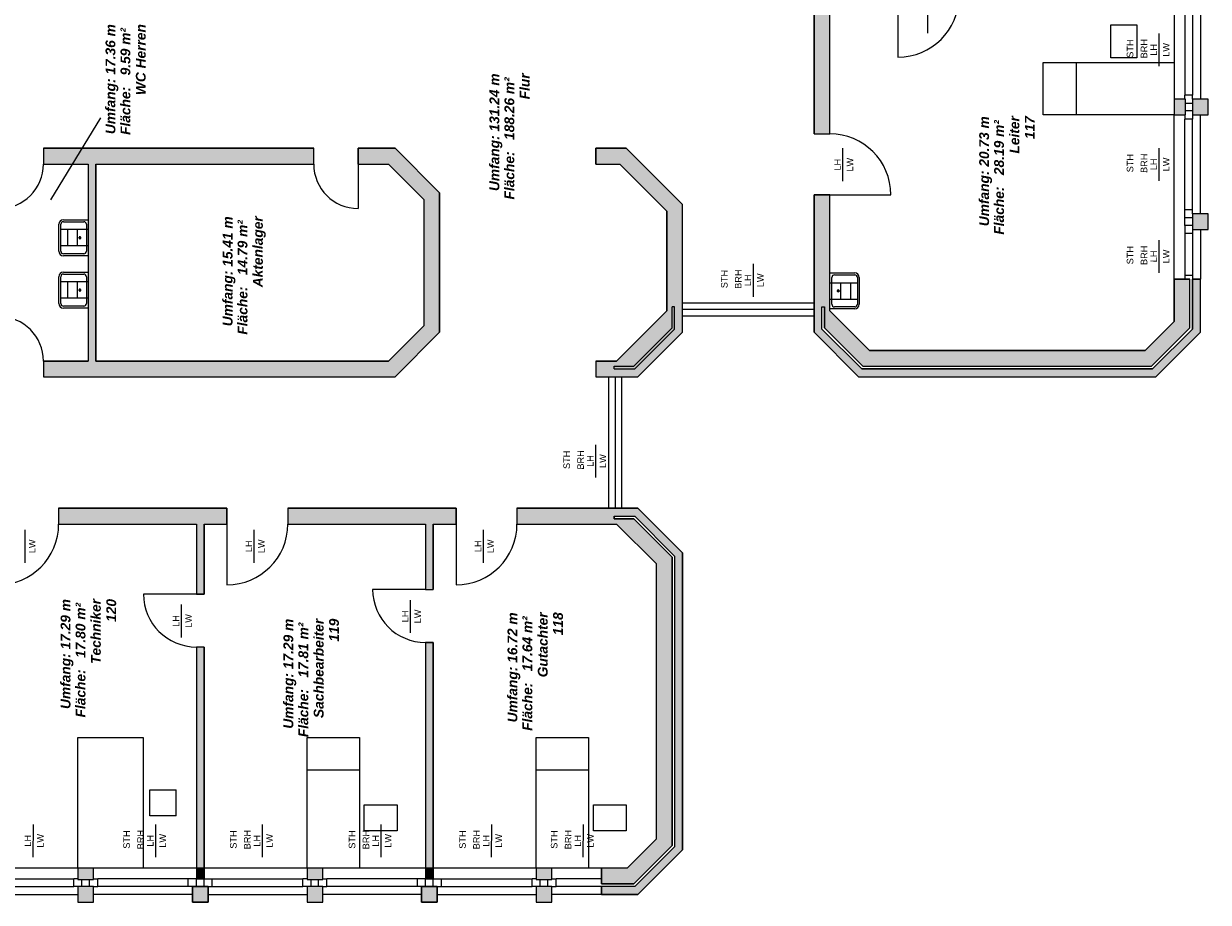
# Model space of a CAD drawing. Header units: metres. Extents: x -167 to 152, y -127 to 99.
# Tile 219 of 225: x 16 to 34, y 55 to 69. Entities that reach past the tile are written whole.
import ezdxf

# ---------------------------------------------------------------- set-up
doc = ezdxf.new("R2010")
doc.units = ezdxf.units.M
doc.layers.add('_OG 1 - B (3D)', color=7, linetype='Continuous', lineweight=9)
doc.layers.add('COE_Bestand-allg.', color=7, linetype='Continuous', lineweight=9)
doc.styles.add('Arial', font='arial.ttf')
doc.styles.add('Arial (bold italic)', font='arialbi.ttf')

# ---------------------------------------------------------------- blocks, each defined once
blk = doc.blocks.new('Group-17')
at = {"layer": 'COE_Bestand-allg.', "linetype": 'Continuous', "lineweight": 0, "transparency": 33554687}
for points in [[(28.405, 66.95), (28.405, 69.05), (29.445, 69.05), (29.445, 69.165), (28.405, 69.165), (28.405, 69.515), (28.165, 69.515), (28.165, 66.95)], [(33.838, 67.238), (33.838, 67.478), (33.665, 67.478), (33.665, 67.238)], [(34.185, 67.238), (34.185, 67.478), (33.945, 67.478), (33.945, 67.238)], [(21.765, 63.238), (22.445, 63.918), (22.445, 66.048), (21.765, 66.728), (21.202, 66.728), (21.202, 66.488), (21.666, 66.488), (22.205, 65.948), (22.205, 64.017), (21.666, 63.478), (17.195, 63.478), (17.195, 66.488), (20.522, 66.488), (20.522, 66.728), (16.395, 66.728), (16.395, 66.488), (17.08, 66.488), (17.08, 63.478), (16.395, 63.478), (16.395, 63.238)], [(26.155, 65.868), (25.295, 66.728), (24.83, 66.728), (24.83, 66.488), (25.196, 66.488), (25.915, 65.768), (25.915, 64.243), (25.149, 63.478), (24.83, 63.478), (24.83, 63.238), (25.475, 63.238), (26.155, 63.918)], [(33.319, 63.398), (33.905, 63.984), (33.905, 64.728), (33.665, 64.728), (33.665, 64.083), (33.219, 63.638), (29.011, 63.638), (28.405, 64.243), (28.405, 66.02), (28.165, 66.02), (28.165, 63.918), (28.845, 63.238), (33.385, 63.238), (34.065, 63.918), (34.065, 64.728), (33.945, 64.728), (33.945, 63.967), (33.335, 63.358), (28.895, 63.358), (28.285, 63.967), (28.285, 64.308), (28.325, 64.308), (28.325, 63.984), (28.911, 63.398)], [(34.185, 65.488), (34.185, 65.728), (33.945, 65.728), (33.945, 65.488)], [(18.732, 60.988), (18.732, 59.918), (18.847, 59.918), (18.847, 60.988), (19.197, 60.988), (19.197, 61.228), (16.627, 61.228), (16.627, 60.988)], [(22.232, 60.988), (22.232, 59.988), (22.347, 59.988), (22.347, 60.988), (22.697, 60.988), (22.697, 61.228), (20.127, 61.228), (20.127, 60.988)], [(25.995, 56.074), (25.995, 60.481), (25.409, 61.068), (25.11, 61.068), (25.11, 61.108), (25.425, 61.108), (26.035, 60.498), (26.035, 56.057), (25.425, 55.448), (24.92, 55.448), (24.92, 55.328), (25.475, 55.328), (26.155, 56.008), (26.155, 60.548), (25.475, 61.228), (23.627, 61.228), (23.627, 60.988), (25.149, 60.988), (25.755, 60.382), (25.755, 56.173), (25.309, 55.728), (24.92, 55.728), (24.92, 55.488), (25.409, 55.488)], [(22.347, 55.728), (22.347, 59.178), (22.232, 59.178), (22.232, 55.728)], [(18.847, 55.728), (18.847, 59.108), (18.732, 59.108), (18.732, 55.728)], [(17.16, 55.555), (17.16, 55.728), (16.92, 55.728), (16.92, 55.555)], [(18.847, 55.568), (18.847, 55.728), (18.732, 55.728), (18.732, 55.568)], [(20.66, 55.555), (20.66, 55.728), (20.42, 55.728), (20.42, 55.555)], [(22.347, 55.568), (22.347, 55.728), (22.232, 55.728), (22.232, 55.568)], [(24.16, 55.555), (24.16, 55.728), (23.92, 55.728), (23.92, 55.555)], [(17.16, 55.208), (17.16, 55.448), (16.92, 55.448), (16.92, 55.208)], [(18.91, 55.208), (18.91, 55.448), (18.67, 55.448), (18.67, 55.208)], [(20.66, 55.208), (20.66, 55.448), (20.42, 55.448), (20.42, 55.208)], [(22.41, 55.208), (22.41, 55.448), (22.17, 55.448), (22.17, 55.208)], [(24.16, 55.208), (24.16, 55.448), (23.92, 55.448), (23.92, 55.208)]]:
    blk.add_hatch(color=252, dxfattribs=at).paths.add_polyline_path(points)
at = {"layer": 'COE_Bestand-allg.', "color": 7, "linetype": 'Continuous', "lineweight": 9, "transparency": 33554687}
for p, q in [((33.665, 70.738), (33.665, 67.478)), ((28.165, 66.95), (28.165, 69.515)), ((28.405, 66.95), (28.405, 69.05)), ((29.445, 69.05), (29.445, 68.12)), ((29.901, 68.486), (29.901, 68.986)), ((34.065, 68.988), (34.065, 67.478)), ((33.825, 68.925), (33.825, 67.54)), ((33.945, 68.925), (33.945, 67.54)), ((33.434, 67.983), (33.436, 68.482)), ((32.165, 68.038), (32.165, 67.238)), ((33.825, 67.478), (33.825, 67.54)), ((33.945, 67.54), (33.825, 67.54)), ((33.945, 67.478), (33.945, 67.54)), ((33.945, 67.415), (33.838, 67.415)), ((17.268, 67.194), (16.504, 65.941)), ((33.665, 64.728), (33.665, 67.238)), ((33.825, 67.238), (33.825, 67.175)), ((33.825, 65.79), (33.825, 67.175)), ((33.945, 67.175), (33.825, 67.175)), ((33.945, 67.3), (33.838, 67.3)), ((33.945, 67.238), (33.945, 67.175)), ((33.945, 65.79), (33.945, 67.175)), ((34.065, 65.728), (34.065, 67.238)), ((28.165, 66.95), (28.405, 66.95)), ((16.395, 66.728), (20.522, 66.728)), ((16.395, 66.728), (16.395, 66.488)), ((20.522, 66.488), (20.522, 66.728)), ((21.202, 66.728), (21.765, 66.728)), ((21.202, 66.488), (21.202, 66.728)), ((21.765, 66.728), (22.445, 66.048)), ((24.83, 66.728), (25.295, 66.728)), ((24.83, 66.488), (24.83, 66.728)), ((25.295, 66.728), (26.155, 65.868)), ((28.605, 66.228), (28.605, 66.728)), ((33.434, 66.233), (33.436, 66.732)), ((16.395, 66.488), (17.08, 66.488)), ((17.08, 66.488), (17.08, 63.478)), ((17.195, 66.488), (20.522, 66.488)), ((17.195, 66.488), (17.195, 63.478)), ((21.202, 66.488), (21.202, 65.808)), ((21.202, 66.488), (21.666, 66.488)), ((21.666, 66.488), (22.205, 65.948)), ((24.83, 66.488), (25.196, 66.488)), ((25.196, 66.488), (25.915, 65.768)), ((22.445, 66.048), (22.445, 63.918)), ((22.205, 65.948), (22.205, 64.017)), ((26.155, 63.918), (26.155, 65.868)), ((28.165, 63.918), (28.165, 66.02)), ((28.165, 66.02), (28.405, 66.02)), ((28.405, 66.02), (29.335, 66.02)), ((28.405, 64.243), (28.405, 66.02)), ((25.915, 64.243), (25.915, 65.768)), ((33.825, 65.665), (33.825, 65.79)), ((33.945, 65.79), (33.825, 65.79)), ((33.945, 65.728), (33.945, 65.79)), ((16.63, 65.157), (16.63, 65.567)), ((16.66, 65.157), (16.66, 65.567)), ((16.7, 65.638), (17.08, 65.638)), ((16.7, 65.607), (17.01, 65.607)), ((17.05, 65.567), (17.05, 65.157)), ((17.08, 65.638), (17.08, 65.088)), ((33.825, 65.55), (33.825, 65.665)), ((33.945, 65.665), (33.825, 65.665)), ((33.945, 65.55), (33.825, 65.55)), ((33.825, 65.55), (33.825, 65.425)), ((17.08, 65.488), (16.66, 65.488)), ((16.767, 65.238), (16.767, 65.488)), ((16.917, 65.238), (16.917, 65.488)), ((16.973, 65.362), (16.93, 65.362)), ((16.953, 65.341), (16.953, 65.384)), ((16.953, 65.362), (16.953, 65.362)), ((33.434, 64.826), (33.436, 65.326)), ((33.825, 65.425), (33.825, 64.728)), ((33.945, 65.425), (33.825, 65.425)), ((33.945, 65.488), (33.945, 65.425)), ((33.945, 65.425), (33.945, 64.728)), ((34.065, 65.488), (34.065, 64.728)), ((17.08, 65.238), (16.66, 65.238)), ((17.01, 65.118), (16.7, 65.118)), ((17.08, 65.088), (16.7, 65.088)), ((27.237, 64.461), (27.238, 64.961)), ((16.7, 64.838), (17.08, 64.838)), ((16.7, 64.807), (17.01, 64.807)), ((17.08, 64.838), (17.08, 64.288)), ((28.405, 64.275), (28.405, 64.825)), ((28.405, 64.825), (28.785, 64.825)), ((28.475, 64.795), (28.785, 64.795)), ((33.825, 64.79), (33.945, 64.79)), ((16.63, 64.357), (16.63, 64.767)), ((16.66, 64.357), (16.66, 64.767)), ((17.08, 64.688), (16.66, 64.688)), ((16.767, 64.438), (16.767, 64.688)), ((16.917, 64.438), (16.917, 64.688)), ((17.05, 64.767), (17.05, 64.357)), ((28.405, 64.675), (28.825, 64.675)), ((28.435, 64.345), (28.435, 64.755)), ((28.568, 64.675), (28.568, 64.425)), ((28.718, 64.675), (28.718, 64.425)), ((28.825, 64.755), (28.825, 64.345)), ((28.855, 64.755), (28.855, 64.345)), ((33.665, 64.083), (33.665, 64.728)), ((33.665, 64.728), (33.905, 64.728)), ((33.905, 63.984), (33.905, 64.728)), ((33.945, 63.967), (33.945, 64.728)), ((33.945, 64.728), (34.065, 64.728)), ((34.065, 63.918), (34.065, 64.728)), ((17.08, 64.438), (16.66, 64.438)), ((16.973, 64.562), (16.93, 64.562)), ((16.953, 64.541), (16.953, 64.584)), ((16.953, 64.562), (16.953, 64.562)), ((28.405, 64.425), (28.825, 64.425)), ((28.512, 64.55), (28.555, 64.55)), ((28.532, 64.571), (28.532, 64.529)), ((28.532, 64.55), (28.532, 64.55)), ((17.01, 64.318), (16.7, 64.318)), ((17.08, 64.288), (16.7, 64.288)), ((25.149, 63.478), (25.915, 64.243)), ((25.995, 63.984), (25.995, 64.308)), ((26.035, 64.308), (25.995, 64.308)), ((26.035, 63.967), (26.035, 64.308)), ((28.165, 64.363), (26.155, 64.363)), ((28.165, 64.263), (26.155, 64.263)), ((28.285, 64.308), (28.325, 64.308)), ((28.285, 63.967), (28.285, 64.308)), ((28.325, 63.984), (28.325, 64.308)), ((28.785, 64.275), (28.405, 64.275)), ((29.011, 63.638), (28.405, 64.243)), ((28.785, 64.305), (28.475, 64.305)), ((28.165, 64.163), (26.155, 64.163)), ((33.219, 63.638), (33.665, 64.083)), ((22.205, 64.017), (21.666, 63.478)), ((22.445, 63.918), (21.765, 63.238)), ((25.409, 63.398), (25.995, 63.984)), ((25.425, 63.358), (26.035, 63.967)), ((25.475, 63.238), (26.155, 63.918)), ((28.845, 63.238), (28.165, 63.918)), ((28.895, 63.358), (28.285, 63.967)), ((28.911, 63.398), (28.325, 63.984)), ((33.319, 63.398), (33.905, 63.984)), ((33.335, 63.358), (33.945, 63.967)), ((33.385, 63.238), (34.065, 63.918)), ((29.011, 63.638), (33.219, 63.638)), ((16.395, 63.478), (17.08, 63.478)), ((16.395, 63.478), (16.395, 63.238)), ((17.195, 63.478), (21.666, 63.478)), ((24.83, 63.478), (24.83, 63.238)), ((24.83, 63.478), (25.149, 63.478)), ((25.11, 63.398), (25.409, 63.398)), ((25.11, 63.358), (25.11, 63.398)), ((25.11, 63.358), (25.425, 63.358)), ((28.895, 63.358), (33.335, 63.358)), ((28.911, 63.398), (33.319, 63.398)), ((16.395, 63.238), (21.765, 63.238)), ((24.83, 63.238), (25.475, 63.238)), ((25.03, 61.228), (25.03, 63.238)), ((25.13, 61.228), (25.13, 63.238)), ((25.23, 61.228), (25.23, 63.238)), ((28.845, 63.238), (33.385, 63.238)), ((24.83, 61.699), (24.832, 62.199)), ((16.627, 61.228), (19.197, 61.228)), ((16.627, 61.228), (16.627, 60.988)), ((19.197, 61.228), (19.197, 60.988)), ((20.127, 61.228), (22.697, 61.228)), ((20.127, 61.228), (20.127, 60.988)), ((22.697, 61.228), (22.697, 60.988)), ((23.627, 61.228), (25.475, 61.228)), ((23.627, 61.228), (23.627, 60.988)), ((25.475, 61.228), (26.155, 60.548)), ((16.627, 60.988), (18.732, 60.988)), ((18.732, 60.988), (18.732, 59.918)), ((18.847, 60.988), (19.197, 60.988)), ((18.847, 60.988), (18.847, 59.918)), ((19.197, 60.988), (19.197, 60.058)), ((20.127, 60.988), (22.232, 60.988)), ((22.232, 60.988), (22.232, 59.988)), ((22.347, 60.988), (22.697, 60.988)), ((22.347, 60.988), (22.347, 59.988)), ((22.697, 60.988), (22.697, 60.058)), ((23.627, 60.988), (25.149, 60.988)), ((25.11, 61.108), (25.425, 61.108)), ((25.11, 61.108), (25.11, 61.068)), ((25.11, 61.068), (25.409, 61.068)), ((25.149, 60.988), (25.755, 60.382)), ((25.409, 61.068), (25.995, 60.481)), ((25.425, 61.108), (26.035, 60.498)), ((16.115, 60.397), (16.115, 60.897)), ((19.615, 60.397), (19.615, 60.897)), ((23.115, 60.397), (23.115, 60.897)), ((25.995, 60.481), (25.995, 56.074)), ((26.035, 60.498), (26.035, 56.057)), ((26.155, 60.548), (26.155, 56.008)), ((25.755, 60.382), (25.755, 56.173)), ((18.732, 59.918), (17.922, 59.918)), ((18.847, 59.918), (18.732, 59.918)), ((22.232, 59.988), (21.422, 59.988)), ((22.232, 59.988), (22.347, 59.988)), ((18.503, 59.256), (18.503, 59.756)), ((22.003, 59.326), (22.003, 59.826)), ((22.232, 59.178), (22.232, 55.568)), ((22.232, 59.178), (22.347, 59.178)), ((22.347, 59.178), (22.347, 55.568)), ((18.732, 59.108), (18.732, 55.568)), ((18.847, 59.108), (18.732, 59.108)), ((18.847, 59.108), (18.847, 55.568)), ((21.22, 57.228), (20.42, 57.228)), ((24.72, 57.228), (23.92, 57.228)), ((18.02, 56.528), (18.02, 56.928)), ((18.02, 56.928), (18.42, 56.928)), ((18.42, 56.528), (18.42, 56.928)), ((18.42, 56.528), (18.02, 56.528)), ((16.239, 55.898), (16.241, 56.397)), ((18.109, 55.898), (18.111, 56.397)), ((19.739, 55.898), (19.741, 56.397)), ((21.552, 55.898), (21.553, 56.397)), ((23.239, 55.898), (23.241, 56.397)), ((24.639, 55.898), (24.641, 56.397)), ((25.755, 56.173), (25.309, 55.728)), ((25.995, 56.074), (25.409, 55.488)), ((26.035, 56.057), (25.425, 55.448)), ((26.155, 56.008), (25.475, 55.328)), ((16.92, 55.728), (13.66, 55.728)), ((20.42, 55.728), (17.16, 55.728)), ((23.92, 55.728), (20.66, 55.728)), ((24.92, 55.728), (24.16, 55.728)), ((25.309, 55.728), (24.92, 55.728)), ((24.92, 55.488), (24.92, 55.728)), ((15.473, 55.568), (16.857, 55.568)), ((16.92, 55.568), (16.857, 55.568)), ((16.857, 55.448), (16.857, 55.568)), ((16.982, 55.448), (16.982, 55.555)), ((17.097, 55.448), (17.097, 55.555)), ((17.16, 55.568), (17.223, 55.568)), ((18.607, 55.568), (17.223, 55.568)), ((17.223, 55.448), (17.223, 55.568)), ((18.732, 55.568), (18.607, 55.568)), ((18.607, 55.448), (18.607, 55.568)), ((18.847, 55.568), (18.732, 55.568)), ((18.732, 55.448), (18.732, 55.568)), ((18.847, 55.448), (18.847, 55.568)), ((18.847, 55.568), (18.972, 55.568)), ((18.972, 55.448), (18.972, 55.568)), ((18.972, 55.568), (20.357, 55.568)), ((20.42, 55.568), (20.357, 55.568)), ((20.357, 55.448), (20.357, 55.568)), ((20.482, 55.448), (20.482, 55.555)), ((20.597, 55.448), (20.597, 55.555)), ((20.66, 55.568), (20.723, 55.568)), ((22.107, 55.568), (20.723, 55.568)), ((20.723, 55.448), (20.723, 55.568)), ((22.232, 55.568), (22.107, 55.568)), ((22.107, 55.448), (22.107, 55.568)), ((22.347, 55.568), (22.232, 55.568)), ((22.232, 55.448), (22.232, 55.568)), ((22.347, 55.448), (22.347, 55.568)), ((22.347, 55.568), (22.472, 55.568)), ((22.472, 55.448), (22.472, 55.568)), ((22.472, 55.568), (23.857, 55.568)), ((23.92, 55.568), (23.857, 55.568)), ((23.857, 55.448), (23.857, 55.568)), ((23.982, 55.448), (23.982, 55.555)), ((24.097, 55.448), (24.097, 55.555)), ((24.16, 55.568), (24.223, 55.568)), ((24.92, 55.568), (24.223, 55.568)), ((24.223, 55.448), (24.223, 55.568)), ((15.473, 55.448), (16.857, 55.448)), ((16.92, 55.448), (16.857, 55.448)), ((17.16, 55.448), (17.223, 55.448)), ((18.607, 55.448), (17.223, 55.448)), ((18.67, 55.448), (18.607, 55.448)), ((18.91, 55.448), (18.972, 55.448)), ((18.972, 55.448), (20.357, 55.448)), ((20.42, 55.448), (20.357, 55.448)), ((20.66, 55.448), (20.723, 55.448)), ((22.107, 55.448), (20.723, 55.448)), ((22.17, 55.448), (22.107, 55.448)), ((22.41, 55.448), (22.472, 55.448)), ((22.472, 55.448), (23.857, 55.448)), ((23.92, 55.448), (23.857, 55.448)), ((24.16, 55.448), (24.223, 55.448)), ((24.92, 55.448), (24.223, 55.448)), ((25.409, 55.488), (24.92, 55.488)), ((25.425, 55.448), (24.92, 55.448)), ((24.92, 55.328), (24.92, 55.448)), ((15.41, 55.328), (16.92, 55.328)), ((18.67, 55.328), (17.16, 55.328)), ((18.91, 55.328), (20.42, 55.328)), ((22.17, 55.328), (20.66, 55.328)), ((22.41, 55.328), (23.92, 55.328)), ((24.92, 55.328), (24.16, 55.328)), ((25.475, 55.328), (24.92, 55.328))]:
    blk.add_line(p, q, dxfattribs=at)
at = {"layer": 'COE_Bestand-allg.', "color": 7, "linetype": 'Continuous', "lineweight": 9, "transparency": 33554687, "flags": 128}
for points in [[(28.405, 66.95), (28.405, 69.05), (29.445, 69.05), (29.445, 69.165), (28.405, 69.165), (28.405, 69.515), (28.165, 69.515), (28.165, 66.95)], [(33.665, 68.038), (33.665, 67.238), (31.665, 67.238), (31.665, 68.038)], [(33.838, 67.238), (33.838, 67.478), (33.665, 67.478), (33.665, 67.238)], [(33.665, 67.478), (33.665, 67.238), (33.838, 67.238), (33.838, 67.478)], [(34.185, 67.238), (34.185, 67.478), (33.945, 67.478), (33.945, 67.238)], [(33.945, 67.478), (33.945, 67.238), (34.185, 67.238), (34.185, 67.478)], [(21.765, 63.238), (22.445, 63.918), (22.445, 66.048), (21.765, 66.728), (21.202, 66.728), (21.202, 66.488), (21.666, 66.488), (22.205, 65.948), (22.205, 64.017), (21.666, 63.478), (17.195, 63.478), (17.195, 66.488), (20.522, 66.488), (20.522, 66.728), (16.395, 66.728), (16.395, 66.488), (17.08, 66.488), (17.08, 63.478), (16.395, 63.478), (16.395, 63.238)], [(26.155, 65.868), (25.295, 66.728), (24.83, 66.728), (24.83, 66.488), (25.196, 66.488), (25.915, 65.768), (25.915, 64.243), (25.149, 63.478), (24.83, 63.478), (24.83, 63.238), (25.475, 63.238), (26.155, 63.918)], [(33.319, 63.398), (33.905, 63.984), (33.905, 64.728), (33.665, 64.728), (33.665, 64.083), (33.219, 63.638), (29.011, 63.638), (28.405, 64.243), (28.405, 66.02), (28.165, 66.02), (28.165, 63.918), (28.845, 63.238), (33.385, 63.238), (34.065, 63.918), (34.065, 64.728), (33.945, 64.728), (33.945, 63.967), (33.335, 63.358), (28.895, 63.358), (28.285, 63.967), (28.285, 64.308), (28.325, 64.308), (28.325, 63.984), (28.911, 63.398)], [(34.185, 65.488), (34.185, 65.728), (33.945, 65.728), (33.945, 65.488)], [(33.945, 65.728), (33.945, 65.488), (34.185, 65.488), (34.185, 65.728)], [(18.732, 60.988), (18.732, 59.918), (18.847, 59.918), (18.847, 60.988), (19.197, 60.988), (19.197, 61.228), (16.627, 61.228), (16.627, 60.988)], [(22.232, 60.988), (22.232, 59.988), (22.347, 59.988), (22.347, 60.988), (22.697, 60.988), (22.697, 61.228), (20.127, 61.228), (20.127, 60.988)], [(25.995, 56.074), (25.995, 60.481), (25.409, 61.068), (25.11, 61.068), (25.11, 61.108), (25.425, 61.108), (26.035, 60.498), (26.035, 56.057), (25.425, 55.448), (24.92, 55.448), (24.92, 55.328), (25.475, 55.328), (26.155, 56.008), (26.155, 60.548), (25.475, 61.228), (23.627, 61.228), (23.627, 60.988), (25.149, 60.988), (25.755, 60.382), (25.755, 56.173), (25.309, 55.728), (24.92, 55.728), (24.92, 55.488), (25.409, 55.488)], [(22.347, 55.728), (22.347, 59.178), (22.232, 59.178), (22.232, 55.728)], [(18.847, 55.728), (18.847, 59.108), (18.732, 59.108), (18.732, 55.728)], [(17.92, 55.728), (16.92, 55.728), (16.92, 57.728), (17.92, 57.728)], [(21.22, 55.728), (20.42, 55.728), (20.42, 57.728), (21.22, 57.728)], [(24.72, 55.728), (23.92, 55.728), (23.92, 57.728), (24.72, 57.728)], [(17.16, 55.555), (17.16, 55.728), (16.92, 55.728), (16.92, 55.555)], [(17.16, 55.728), (16.92, 55.728), (16.92, 55.555), (17.16, 55.555)], [(18.847, 55.568), (18.847, 55.728), (18.732, 55.728), (18.732, 55.568)], [(20.66, 55.555), (20.66, 55.728), (20.42, 55.728), (20.42, 55.555)], [(20.66, 55.728), (20.42, 55.728), (20.42, 55.555), (20.66, 55.555)], [(22.347, 55.568), (22.347, 55.728), (22.232, 55.728), (22.232, 55.568)], [(24.16, 55.555), (24.16, 55.728), (23.92, 55.728), (23.92, 55.555)], [(24.16, 55.728), (23.92, 55.728), (23.92, 55.555), (24.16, 55.555)], [(17.16, 55.208), (17.16, 55.448), (16.92, 55.448), (16.92, 55.208)], [(17.16, 55.448), (16.92, 55.448), (16.92, 55.208), (17.16, 55.208)], [(18.91, 55.208), (18.91, 55.448), (18.67, 55.448), (18.67, 55.208)], [(18.67, 55.448), (18.91, 55.448), (18.91, 55.208), (18.67, 55.208)], [(20.66, 55.208), (20.66, 55.448), (20.42, 55.448), (20.42, 55.208)], [(20.66, 55.448), (20.42, 55.448), (20.42, 55.208), (20.66, 55.208)], [(22.41, 55.208), (22.41, 55.448), (22.17, 55.448), (22.17, 55.208)], [(22.17, 55.448), (22.41, 55.448), (22.41, 55.208), (22.17, 55.208)], [(24.16, 55.208), (24.16, 55.448), (23.92, 55.448), (23.92, 55.208)], [(24.16, 55.448), (23.92, 55.448), (23.92, 55.208), (24.16, 55.208)]]:
    blk.add_lwpolyline(points, close=True, dxfattribs=at)
for points in [[(33.095, 68.613), (33.095, 68.113), (32.695, 68.113), (32.695, 68.613), (33.095, 68.613)], [(21.795, 56.298), (21.295, 56.298), (21.295, 56.698), (21.795, 56.698), (21.795, 56.298)], [(25.295, 56.298), (24.795, 56.298), (24.795, 56.698), (25.295, 56.698), (25.295, 56.298)]]:
    blk.add_lwpolyline(points, dxfattribs=at)
at = {"layer": 'COE_Bestand-allg.', "color": 7, "linetype": 'Continuous', "lineweight": 9, "transparency": 33554687}
for centre, radius, start, end in [((29.445, 69.05), 0.93, 270, 0), ((28.405, 66.02), 0.93, 0, 90), ((15.715, 66.488), 0.68, 270, 0), ((21.202, 66.488), 0.68, 180, 270), ((16.7, 65.567), 0.07, 90.0246, 179.9836), ((16.7, 65.567), 0.04, 90.043, 179.9714), ((17.01, 65.567), 0.04, 0.0287, 90.043), ((16.953, 65.362), 0.0145, 90, 270), ((16.953, 65.362), 0.0102, 90, 270), ((16.953, 65.362), 0.0145, 270, 90), ((16.953, 65.362), 0.0102, 270, 90), ((16.7, 65.157), 0.07, 179.9836, 269.9754), ((16.7, 65.157), 0.04, 179.9714, 269.957), ((17.01, 65.157), 0.04, 269.957, 0.0287), ((16.7, 64.767), 0.07, 90.0246, 179.9836), ((16.7, 64.767), 0.04, 90.043, 179.9714), ((17.01, 64.767), 0.04, 0.0287, 90.043), ((28.475, 64.755), 0.04, 89.957, 180.0287), ((28.785, 64.755), 0.07, 359.9836, 89.9754), ((28.785, 64.755), 0.04, 359.9714, 89.957), ((16.953, 64.562), 0.0145, 90, 270), ((16.953, 64.562), 0.0102, 90, 270), ((16.953, 64.562), 0.0145, 270, 90), ((16.953, 64.562), 0.0102, 270, 90), ((28.532, 64.55), 0.0145, 90, 270), ((28.532, 64.55), 0.0102, 90, 270), ((28.532, 64.55), 0.0145, 270, 90), ((28.532, 64.55), 0.0102, 270, 90), ((16.7, 64.357), 0.07, 179.9836, 269.9754), ((16.7, 64.357), 0.04, 179.9714, 269.957), ((17.01, 64.357), 0.04, 269.957, 0.0287), ((28.475, 64.345), 0.04, 180.0287, 270.043), ((28.785, 64.345), 0.04, 270.043, 359.9714), ((28.785, 64.345), 0.07, 270.0246, 359.9836), ((15.715, 63.478), 0.68, 360, 90), ((15.697, 60.988), 0.93, 270, 0), ((19.197, 60.988), 0.93, 270, 0), ((22.697, 60.988), 0.93, 270, 0), ((18.732, 59.918), 0.81, 180, 270), ((22.232, 59.988), 0.81, 180, 270)]:
    blk.add_arc(centre, radius, start, end, dxfattribs=at)
at = {"layer": 'COE_Bestand-allg.', "color": 7, "transparency": 33554687, "line_spacing_factor": 0.25}
for s, insert, char_height, attachment_point, rotation, style in [('Umfang: 17.36 m', (17.343, 66.945), 0.15027, 1, 90, 'Arial (bold italic)'), ('Fläche:   9.59 m² ', (17.572, 66.933), 0.15027, 1, 90, 'Arial (bold italic)'), ('WC Herren', (17.806, 67.541), 0.1503, 1, 90, 'Arial (bold italic)'), ('STH', (32.94, 68.252), 0.1002, 2, 89.6286, 'Arial'), ('BRH', (33.253, 68.25), 0.1002, 8, 89.6286, 'Arial'), ('LH', (33.301, 68.233), 0.1002, 2, 89.8159, 'Arial'), ('LW', (33.592, 68.232), 0.1002, 8, 89.8159, 'Arial'), ('Flur', (23.67, 67.477), 0.1503, 1, 90, 'Arial (bold italic)'), ('Umfang: 131.24 m', (23.207, 66.075), 0.15027, 1, 90, 'Arial (bold italic)'), ('Fläche:   188.26 m² ', (23.435, 65.946), 0.15027, 1, 90, 'Arial (bold italic)'), ('Umfang: 20.73 m', (30.686, 65.538), 0.15027, 1, 90, 'Arial (bold italic)'), ('Leiter', (31.149, 66.648), 0.1503, 1, 90, 'Arial (bold italic)'), ('117', (31.383, 66.869), 0.1503, 1, 90, 'Arial (bold italic)'), ('Fläche:   28.19 m² ', (30.914, 65.409), 0.15027, 1, 90, 'Arial (bold italic)'), ('STH', (32.94, 66.502), 0.1002, 2, 89.6286, 'Arial'), ('BRH', (33.253, 66.5), 0.1002, 8, 89.6286, 'Arial'), ('LH', (28.471, 66.478), 0.1002, 2, 90, 'Arial'), ('LW', (28.762, 66.478), 0.1002, 8, 90, 'Arial'), ('LH', (33.301, 66.483), 0.1002, 2, 89.8159, 'Arial'), ('LW', (33.592, 66.482), 0.1002, 8, 89.8159, 'Arial'), ('Umfang: 15.41 m', (19.132, 64.009), 0.15027, 1, 90, 'Arial (bold italic)'), ('Fläche:   14.79 m² ', (19.36, 63.881), 0.15027, 1, 90, 'Arial (bold italic)'), ('Aktenlager', (19.595, 64.605), 0.1503, 1, 90, 'Arial (bold italic)'), ('STH', (32.94, 65.096), 0.1002, 2, 89.6286, 'Arial'), ('BRH', (33.253, 65.093), 0.1002, 8, 89.6286, 'Arial'), ('LH', (33.301, 65.077), 0.1002, 2, 89.8159, 'Arial'), ('LW', (33.592, 65.076), 0.1002, 8, 89.8159, 'Arial'), ('STH', (26.743, 64.731), 0.1002, 2, 89.6286, 'Arial'), ('BRH', (27.056, 64.729), 0.1002, 8, 89.6286, 'Arial'), ('LH', (27.103, 64.712), 0.1002, 2, 89.8159, 'Arial'), ('LW', (27.394, 64.711), 0.1002, 8, 89.8159, 'Arial'), ('STH', (24.336, 61.969), 0.1002, 2, 89.6286, 'Arial'), ('BRH', (24.649, 61.967), 0.1002, 8, 89.6286, 'Arial'), ('LH', (24.696, 61.95), 0.1002, 2, 89.8159, 'Arial'), ('LW', (24.988, 61.949), 0.1002, 8, 89.8159, 'Arial'), ('LW', (16.272, 60.647), 0.1002, 8, 90, 'Arial'), ('LH', (19.481, 60.647), 0.1002, 2, 90, 'Arial'), ('LW', (19.772, 60.647), 0.1002, 8, 90, 'Arial'), ('LH', (22.981, 60.647), 0.1002, 2, 90, 'Arial'), ('LW', (23.272, 60.647), 0.1002, 8, 90, 'Arial'), ('Umfang: 17.29 m', (16.657, 58.161), 0.15027, 1, 90, 'Arial (bold italic)'), ('Techniker', (17.12, 58.85), 0.1503, 1, 90, 'Arial (bold italic)'), ('120', (17.355, 59.492), 0.1503, 1, 90, 'Arial (bold italic)'), ('Fläche:   17.80 m² ', (16.886, 58.032), 0.15027, 1, 90, 'Arial (bold italic)'), ('LH', (18.369, 59.506), 0.1002, 2, 90, 'Arial'), ('LW', (18.66, 59.506), 0.1002, 8, 90, 'Arial'), ('LH', (21.869, 59.576), 0.1002, 2, 90, 'Arial'), ('LW', (22.16, 59.576), 0.1002, 8, 90, 'Arial'), ('Umfang: 16.72 m', (23.482, 57.957), 0.15027, 1, 90, 'Arial (bold italic)'), ('Gutachter', (23.945, 58.646), 0.1503, 1, 90, 'Arial (bold italic)'), ('118', (24.179, 59.288), 0.1503, 1, 90, 'Arial (bold italic)'), ('Umfang: 17.29 m', (20.06, 57.86), 0.15027, 1, 90, 'Arial (bold italic)'), ('Fläche:   17.81 m² ', (20.289, 57.731), 0.15027, 1, 90, 'Arial (bold italic)'), ('Sachbearbeiter', (20.523, 58.023), 0.15027, 1, 90, 'Arial (bold italic)'), ('119', (20.758, 59.191), 0.1503, 1, 90, 'Arial (bold italic)'), ('Fläche:   17.64 m² ', (23.71, 57.828), 0.15027, 1, 90, 'Arial (bold italic)'), ('STH', (17.615, 56.167), 0.1002, 2, 89.6286, 'Arial'), ('BRH', (17.928, 56.165), 0.1002, 8, 89.6286, 'Arial'), ('STH', (19.245, 56.167), 0.1002, 2, 89.6286, 'Arial'), ('BRH', (19.558, 56.165), 0.1002, 8, 89.6286, 'Arial'), ('STH', (21.058, 56.167), 0.1002, 2, 89.6286, 'Arial'), ('BRH', (21.371, 56.165), 0.1002, 8, 89.6286, 'Arial'), ('STH', (22.745, 56.167), 0.1002, 2, 89.6286, 'Arial'), ('BRH', (23.058, 56.165), 0.1002, 8, 89.6286, 'Arial'), ('STH', (24.145, 56.167), 0.1002, 2, 89.6286, 'Arial'), ('BRH', (24.458, 56.165), 0.1002, 8, 89.6286, 'Arial'), ('LH', (16.106, 56.148), 0.1002, 2, 89.8159, 'Arial'), ('LW', (16.397, 56.147), 0.1002, 8, 89.8159, 'Arial'), ('LH', (17.976, 56.148), 0.1002, 2, 89.8159, 'Arial'), ('LW', (18.267, 56.147), 0.1002, 8, 89.8159, 'Arial'), ('LH', (19.606, 56.148), 0.1002, 2, 89.8159, 'Arial'), ('LW', (19.897, 56.147), 0.1002, 8, 89.8159, 'Arial'), ('LH', (21.418, 56.148), 0.1002, 2, 89.8159, 'Arial'), ('LW', (21.709, 56.147), 0.1002, 8, 89.8159, 'Arial'), ('LH', (23.106, 56.148), 0.1002, 2, 89.8159, 'Arial'), ('LW', (23.397, 56.147), 0.1002, 8, 89.8159, 'Arial'), ('LH', (24.506, 56.148), 0.1002, 2, 89.8159, 'Arial'), ('LW', (24.797, 56.147), 0.1002, 8, 89.8159, 'Arial')]:
    blk.add_mtext(s, dxfattribs=dict(at, insert=insert, char_height=char_height, attachment_point=attachment_point, rotation=rotation, style=style))
blk = doc.blocks.new('OG 1 - B (3D)')
at = {"layer": 'COE_Bestand-allg.', "color": 7, "transparency": 33554687}
blk.add_blockref('Group-17', (0, 0), dxfattribs=at)

msp = doc.modelspace()

# ---------------------------------------------------------------- block references
at = {"layer": '_OG 1 - B (3D)'}
msp.add_blockref('OG 1 - B (3D)', (0, 0), dxfattribs=at)

doc.saveas('drawing.dxf')
